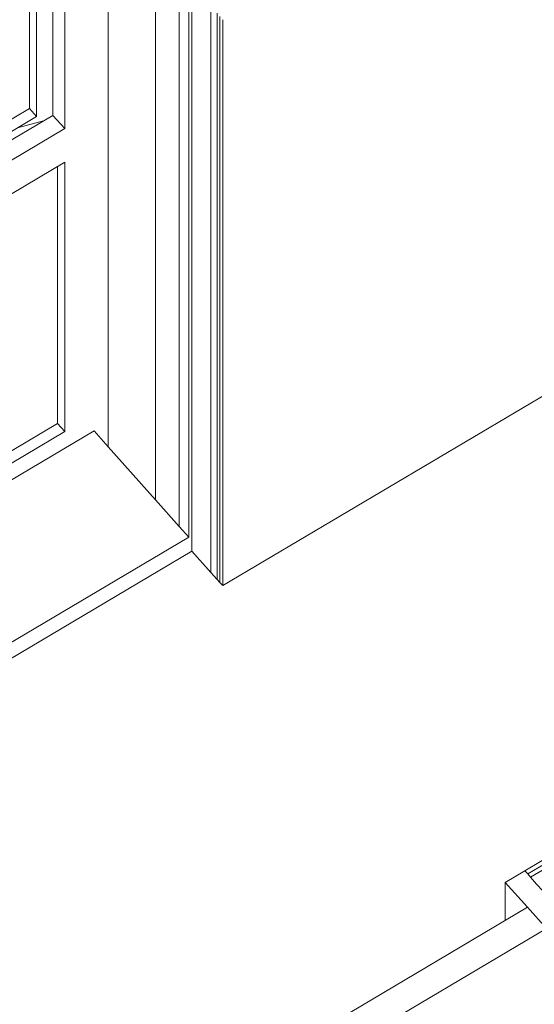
# Model space of a CAD drawing. Header units: millimetres. Extents: x -36631 to 27388, y -24993 to 6945.
# Tile 174 of 256: x 2466 to 3144, y -12181 to -10883. Entities that reach past the tile are written whole.
import ezdxf

# ---------------------------------------------------------------- set-up
doc = ezdxf.new("R2010")
doc.units = ezdxf.units.MM
doc.header["$MEASUREMENT"] = 0
doc.linetypes.add('Wipeout_Contour', pattern=[1000, 0, -1000])
for name, color, linetype in [('12_FAÇ_Façana', 7, 'Continuous'), ('Nuevo_08_E_Envans secs', 7, 'Continuous'), ('Nuevo_14_PAV_Soft Light Grey 0554', 7, 'Continuous'), ('Nuevo_Puertas Archicad', 7, 'Continuous'), ('Ventanas Archicad', 7, 'Continuous')]:
    doc.layers.add(name, color=color, linetype=linetype)
for name, color, linetype, lineweight in [('12_FAÇ_Façana_Pluma_Nº__47', 7, 'Continuous', 20), ('Nuevo_08_E_Envans secs_Pluma_Nº__1', 7, 'Continuous', 5), ('Nuevo_08_E_Envans secs_Pluma_Nº__47', 7, 'Continuous', 20), ('Nuevo_14_PAV_Soft Light Grey 0554_Pluma_Nº__89', 7, 'Continuous', 5), ('Nuevo_Puertas Archicad_Pluma_Nº__1', 7, 'Continuous', 5), ('Ventanas Archicad_Pluma_Nº__1', 7, 'Continuous', 5), ('Ventanas Archicad_Pluma_Nº__47', 7, 'Continuous', 20)]:
    doc.layers.add(name, color=color, linetype=linetype, lineweight=lineweight)
for name, color, linetype, lineweight, true_color in [('Nuevo_08_E_Envans secs_Pluma_Nº__171', 171, 'Continuous', 13, 0xaaaaff), ('Nuevo_08_E_Envans secs_Pluma_Nº__177', 7, 'Continuous', 15, 0xf7e046), ('Nuevo_Puertas Archicad_Pluma_Nº__3', 7, 'Continuous', 5, 0xa4a4a4)]:
    doc.layers.add(name, color=color, linetype=linetype, lineweight=lineweight, true_color=true_color)
pattern_1 = [(45, (0, 0), (-183.848, 183.848), [195, -65]), (45, (7e-14, 183.85), (-183.848, 183.848), [195, -65])]

# ---------------------------------------------------------------- blocks, each defined once
blk = doc.blocks.new('Elem Sección_95_1')
at = {"layer": '12_FAÇ_Façana_Pluma_Nº__47', "color": 7, "linetype": 'Continuous', "lineweight": 20}
for p, q in [((2582.9, -11446.3), (2582.9, -10721.8)), ((2645.4, -11516.2), (2645.4, -10791.7)), ((2676.6, -11551.1), (2676.6, -10826.6)), ((2689.1, -10840.6), (2689.1, -11565.1))]:
    blk.add_line(p, q, dxfattribs=at)
blk = doc.blocks.new('Elem Sección_99_1')
at = {"layer": 'Ventanas Archicad_Pluma_Nº__1', "color": 7, "linetype": 'Continuous', "lineweight": 5}
for p, q in [((2479.2, -11000.6), (2479.2, -10708.5)), ((2510, -10706.3), (2510, -11009.5)), ((2488.5, -10719), (2488.5, -11011.1)), ((2525.6, -10723.7), (2525.6, -11026.9)), ((1727.9, -11445.5), (2479.2, -11000.6)), ((2488.5, -11011.1), (2479.2, -11000.6)), ((2488.5, -11011.1), (1737.3, -11456)), ((2510, -11009.5), (1743.7, -11463.2)), ((2525.6, -11026.9), (2510, -11009.5)), ((2525.6, -11026.9), (1759.3, -11480.7)), ((2497.4, -11016.9), (2463.4, -11026)), ((1785.3, -11509.7), (2525.6, -11071.3)), ((2516.2, -11415.6), (2516.2, -11076.8)), ((2525.6, -11071.3), (2525.6, -11426.1)), ((1844.7, -11813.3), (2516.2, -11415.6)), ((2525.6, -11426.1), (2516.2, -11415.6)), ((1844.7, -11851.5), (2564.2, -11425.4)), ((2525.6, -11426.1), (1844.7, -11829.3))]:
    blk.add_line(p, q, dxfattribs=at)
at = {"layer": 'Ventanas Archicad_Pluma_Nº__47', "color": 7, "linetype": 'Continuous', "lineweight": 20}
for p, q in [((2564.2, -11425.4), (2582.9, -11446.3)), ((2582.9, -11446.3), (2645.4, -11516.2)), ((2645.4, -11516.2), (2676.6, -11551.1)), ((2676.6, -11551.1), (2689.1, -11565.1)), ((2689.1, -11565.1), (1844.7, -12065.1))]:
    blk.add_line(p, q, dxfattribs=at)
blk = doc.blocks.new('Elem Sección_241_1')
at = {"color": 254, "linetype": 'Wipeout_Contour', "lineweight": 0, "ltscale": 49078.457841}
blk.add_wipeout([(3139.4, -12013.3), (3147.5, -12022.4), (4325.1, -11325), (4317, -11315.9)], dxfattribs=at).dxf.layer = 'Nuevo_08_E_Envans secs'
at = {"layer": 'Nuevo_08_E_Envans secs_Pluma_Nº__177', "linetype": 'Continuous', "lineweight": 15, "true_color": 0xf7e046}
h = blk.add_hatch(dxfattribs=at)
h.set_pattern_fill('Panellat_HPL_0001', color=53, style=0, pattern_type=2)
h.set_pattern_definition(pattern_1)
h.paths.add_polyline_path([(3139.4, -12013.3), (3147.5, -12022.4), (4325.1, -11325), (4317, -11315.9)])
at = {"color": 254, "linetype": 'Wipeout_Contour', "lineweight": 0, "ltscale": 49025.4876}
blk.add_wipeout([(4309.5, -11307.5), (3131.9, -12004.9), (3135.7, -12009.1), (4313.3, -11311.7)], dxfattribs=at).dxf.layer = 'Nuevo_08_E_Envans secs'
at = {"layer": 'Nuevo_08_E_Envans secs_Pluma_Nº__171', "linetype": 'Continuous', "lineweight": 13, "true_color": 0xaaaaff}
h = blk.add_hatch(dxfattribs=at)
h.set_pattern_fill('Panellat_HPL_0001', color=161, style=0, pattern_type=2)
h.set_pattern_definition(pattern_1)
h.paths.add_polyline_path([(4309.5, -11307.5), (3131.9, -12004.9), (3135.7, -12009.1), (4313.3, -11311.7)])
at = {"layer": 'Nuevo_08_E_Envans secs_Pluma_Nº__1', "color": 7, "linetype": 'Continuous', "lineweight": 5}
for p, q in [((4309.5, -11307.5), (3131.9, -12004.9)), ((4313.3, -11311.7), (3135.7, -12009.1)), ((4317, -11315.9), (3139.4, -12013.3))]:
    blk.add_line(p, q, dxfattribs=at)
blk = doc.blocks.new('Elem Sección_248_1')
at = {"layer": 'Nuevo_Puertas Archicad', "linetype": 'Continuous', "lineweight": 0, "true_color": 0xffffff}
h = blk.add_hatch(dxfattribs=at)
h.set_pattern_fill('Hormigón_en_Masa_0001', style=0, pattern_type=2)
h.set_pattern_definition([(0, (0, 0), (0, 779.423), [48.75, -401.25]), (0, (225, 389.7), (0, 779.423), [48.75, -401.25]), (60, (0, 0), (-675, 389.71), [48.75, -401.25]), (60, (450, 0), (-675, 389.71), [48.75, -401.25]), (120, (48.75, 0), (675, 389.71), [48.75, -401.25]), (120, (498.75, 0), (675, 389.71), [48.75, -401.25]), (0, (0, 75), (0, 150), [0, -150, 0, -225]), (45, (75, 75), (-106.066, 106.066), [0, -112.5, 0, -187.5])])
h.paths.add_polyline_path([(3160.5, -12080.9), (3135.5, -12053), (2414.6, -12479.9), (2439.6, -12507.8)])
at = {"layer": 'Nuevo_Puertas Archicad_Pluma_Nº__1', "color": 7, "linetype": 'Continuous', "lineweight": 5}
for p, q in [((3131.9, -12004.9), (3106.2, -12020.2)), ((3135.5, -12053), (2414.6, -12479.9)), ((3160.5, -12080.9), (2439.6, -12507.8))]:
    blk.add_line(p, q, dxfattribs=at)
at = {"layer": 'Nuevo_Puertas Archicad_Pluma_Nº__1', "color": 7, "linetype": 'Continuous', "lineweight": 5, "flags": 128}
for points in [[(3131.9, -12004.9), (3135.7, -12009.1), (3139.4, -12013.3), (3147.5, -12022.4), (3155.6, -12031.4), (3199.3, -12080.3), (3207.4, -12089.4), (3215.5, -12098.5)], [(3106.2, -12020.2), (3135.5, -12053), (3160.5, -12080.9), (3189.8, -12113.7)]]:
    blk.add_lwpolyline(points, dxfattribs=at)
at = {"layer": 'Nuevo_Puertas Archicad_Pluma_Nº__3', "color": 253, "linetype": 'Continuous', "lineweight": 5, "true_color": 0xa4a4a4}
blk.add_line((3106.2, -12070.4), (3106.2, -12020.2), dxfattribs=at)
blk = doc.blocks.new('Elem Sección_300_1')
at = {"layer": 'Nuevo_14_PAV_Soft Light Grey 0554_Pluma_Nº__89', "color": 7, "linetype": 'Continuous', "lineweight": 5}
for p, q in [((2693.3, -11583.8), (1844.7, -12086.4)), ((2718.3, -11611.8), (2693.3, -11583.8))]:
    blk.add_line(p, q, dxfattribs=at)
blk = doc.blocks.new('Elem Sección_319_1')
at = {"layer": 'Nuevo_08_E_Envans secs_Pluma_Nº__47', "color": 7, "linetype": 'Continuous', "lineweight": 20}
for p, q in [((4909.5, -10340.8), (2733.9, -11629.2)), ((2693.3, -10838), (2693.3, -11583.8)), ((2718.3, -10866), (2718.3, -11611.8)), ((2726.4, -10875), (2726.4, -11620.9)), ((2730.2, -10879.2), (2730.2, -11625)), ((2733.9, -11629.2), (2733.9, -10883.4)), ((2718.3, -11611.8), (2726.4, -11620.9)), ((2726.4, -11620.9), (2730.2, -11625)), ((2730.2, -11625), (2733.9, -11629.2))]:
    blk.add_line(p, q, dxfattribs=at)

msp = doc.modelspace()

# ---------------------------------------------------------------- block references
at = {"layer": '12_FAÇ_Façana', "lineweight": 0}
msp.add_blockref('Elem Sección_95_1', (0, 0), dxfattribs=at)

# ---------------------------------------------------------------- next in the draw order: block references
at = {"layer": 'Ventanas Archicad', "lineweight": 0}
msp.add_blockref('Elem Sección_99_1', (0, 0), dxfattribs=at)

# ---------------------------------------------------------------- next in the draw order: block references
at = {"layer": 'Nuevo_08_E_Envans secs', "lineweight": 0}
msp.add_blockref('Elem Sección_241_1', (0, 0), dxfattribs=at)

# ---------------------------------------------------------------- next in the draw order: block references
at = {"layer": 'Nuevo_14_PAV_Soft Light Grey 0554', "lineweight": 0}
msp.add_blockref('Elem Sección_300_1', (0, 0), dxfattribs=at)
at = {"layer": 'Nuevo_Puertas Archicad', "lineweight": 0}
msp.add_blockref('Elem Sección_248_1', (0, 0), dxfattribs=at)

# ---------------------------------------------------------------- next in the draw order: block references
at = {"layer": 'Nuevo_08_E_Envans secs', "lineweight": 0}
msp.add_blockref('Elem Sección_319_1', (0, 0), dxfattribs=at)

doc.saveas('drawing.dxf')
